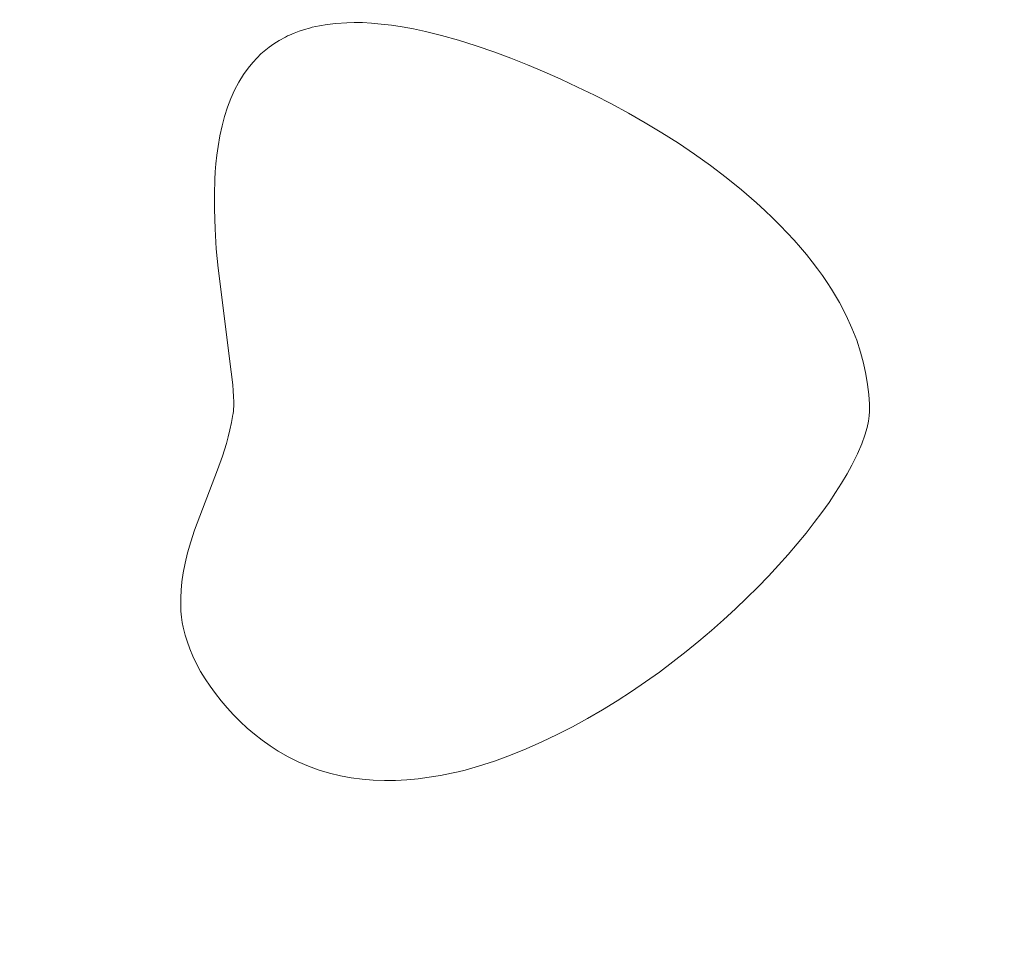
# Model space of a CAD drawing. Header units: millimetres. Extents: x -159 to 180, y -161 to 116.
# Tile 189 of 256: x -99 to -89, y -34 to -25. Entities that reach past the tile are written whole.
import ezdxf

# ---------------------------------------------------------------- set-up
doc = ezdxf.new("R2010")
doc.units = ezdxf.units.MM
doc.header["$MEASUREMENT"] = 0
doc.layers.add('Layer 1', color=7, linetype='Continuous')

msp = doc.modelspace()

# ---------------------------------------------------------------- linework, layer by layer
at = {"layer": 'Layer 1', "color": 18, "lineweight": 9}
for points, knots in [([(-158.5852, -104.074), (-158.5852, -104.074), (179.5952, -104.074), (179.5952, -104.074), (179.5952, -104.074), (179.5952, -104.074), (179.5952, 115.719), (179.5952, 115.719), (179.5952, 115.719), (179.5952, 115.719), (-158.5852, 115.719), (-158.5852, 115.719), (-158.5852, 115.719), (-158.5852, 115.719), (-158.5852, -104.074), (-158.5852, -104.074)], [0, 0, 0, 0, 0.2, 0.2, 0.2, 0.2, 0.4, 0.4, 0.4, 0.4, 0.6, 0.6, 0.6, 0.6, 1, 1, 1, 1]), ([(-53.2564, -7.5691), (-53.2564, -7.5691), (-53.2564, 0.2004), (-53.2564, 0.2004), (-53.2564, 0.2004), (-53.2564, 0.2004), (-58.1523, 0.2004), (-58.1523, 0.2004), (-58.1523, 0.2004), (-58.1523, 0.2004), (-58.1523, -2.7996), (-58.1523, -2.7996), (-58.1523, -2.7996), (-58.1523, -2.7996), (-65.8577, -2.7996), (-65.8577, -2.7996), (-65.8577, -2.7996), (-65.8577, -2.7996), (-65.8577, 0.2004), (-65.8577, 0.2004), (-65.8577, 0.2004), (-65.8577, 0.2004), (-73.8173, 0.2004), (-73.8173, 0.2004), (-73.8173, 0.2004), (-73.8173, 0.2004), (-73.8173, -2.7996), (-73.8173, -2.7996), (-73.8173, -2.7996), (-73.8173, -2.7996), (-81.5226, -2.7996), (-81.5226, -2.7996), (-81.5226, -2.7996), (-81.5226, -2.7996), (-81.5226, 0.2004), (-81.5226, 0.2004), (-81.5226, 0.2004), (-81.5226, 0.2004), (-89.4822, 0.2004), (-89.4822, 0.2004), (-89.4822, 0.2004), (-89.4822, 0.2004), (-89.4822, -2.7996), (-89.4822, -2.7996), (-89.4822, -2.7996), (-89.4822, -2.7996), (-97.1875, -2.7996), (-97.1875, -2.7996), (-97.1875, -2.7996), (-97.1875, -2.7996), (-97.1875, 0.2004), (-97.1875, 0.2004), (-97.1875, 0.2004), (-97.1875, 0.2004), (-105.1471, 0.2004), (-105.1471, 0.2004), (-105.1471, 0.2004), (-105.1471, 0.2004), (-105.1471, -2.7996), (-105.1471, -2.7996), (-105.1471, -2.7996), (-105.1471, -2.7996), (-112.8524, -2.7996), (-112.8524, -2.7996), (-112.8524, -2.7996), (-112.8524, -2.7996), (-112.8524, 0.2004), (-112.8524, 0.2004), (-112.8524, 0.2004), (-112.8524, 0.2004), (-120.812, 0.2004), (-120.812, 0.2004), (-120.812, 0.2004), (-120.812, 0.2004), (-120.812, -2.7996), (-120.812, -2.7996), (-120.812, -2.7996), (-120.812, -2.7996), (-128.5173, -2.7996), (-128.5173, -2.7996), (-128.5173, -2.7996), (-128.5173, -2.7996), (-128.5173, 0.2004), (-128.5173, 0.2004), (-128.5173, 0.2004), (-128.5173, 0.2004), (-136.4769, 0.2004), (-136.4769, 0.2004), (-136.4769, 0.2004), (-136.4769, 0.2004), (-136.4769, -2.7996), (-136.4769, -2.7996), (-136.4769, -2.7996), (-136.4769, -2.7996), (-144.1823, -2.7996), (-144.1823, -2.7996), (-144.1823, -2.7996), (-144.1823, -2.7996), (-144.1823, 0.2004), (-144.1823, 0.2004), (-144.1823, 0.2004), (-144.1823, 0.2004), (-152.0784, 0.2004), (-152.0784, 0.2004), (-152.0784, 0.2004), (-152.0784, 0.2004), (-152.0784, -7.6961), (-152.0784, -7.6961), (-152.0784, -7.6961), (-152.0784, -7.6961), (-149.0784, -7.6961), (-149.0784, -7.6961), (-149.0784, -7.6961), (-149.0784, -7.6961), (-149.0784, -15.4011), (-149.0784, -15.4011), (-149.0784, -15.4011), (-149.0784, -15.4011), (-152.0784, -15.4011), (-152.0784, -15.4011), (-152.0784, -15.4011), (-152.0784, -15.4011), (-152.0784, -23.3611), (-152.0784, -23.3611), (-152.0784, -23.3611), (-152.0784, -23.3611), (-149.0784, -23.3611), (-149.0784, -23.3611), (-149.0784, -23.3611), (-149.0784, -23.3611), (-149.0784, -31.0662), (-149.0784, -31.0662), (-149.0784, -31.0662), (-149.0784, -31.0662), (-152.0784, -31.0662), (-152.0784, -31.0662), (-152.0784, -31.0662), (-152.0784, -31.0662), (-152.0784, -39.0261), (-152.0784, -39.0261), (-152.0784, -39.0261), (-152.0784, -39.0261), (-149.0784, -39.0261), (-149.0784, -39.0261), (-149.0784, -39.0261), (-149.0784, -39.0261), (-149.0784, -46.7312), (-149.0784, -46.7312), (-149.0784, -46.7312), (-149.0784, -46.7312), (-152.0784, -46.7312), (-152.0784, -46.7312), (-152.0784, -46.7312), (-152.0784, -46.7312), (-152.0784, -54.6912), (-152.0784, -54.6912), (-152.0784, -54.6912), (-152.0784, -54.6912), (-149.0784, -54.6912), (-149.0784, -54.6912), (-149.0784, -54.6912), (-149.0784, -54.6912), (-149.0784, -62.3963), (-149.0784, -62.3963), (-149.0784, -62.3963), (-149.0784, -62.3963), (-152.0784, -62.3963), (-152.0784, -62.3963), (-152.0784, -62.3963), (-152.0784, -62.3963), (-152.0784, -70.3552), (-152.0784, -70.3552), (-152.0784, -70.3552), (-152.0784, -70.3552), (-149.0784, -70.3552), (-149.0784, -70.3552), (-149.0784, -70.3552), (-149.0784, -70.3552), (-149.0784, -78.0613), (-149.0784, -78.0613), (-149.0784, -78.0613), (-149.0784, -78.0613), (-152.0784, -78.0613), (-152.0784, -78.0613), (-152.0784, -78.0613), (-152.0784, -78.0613), (-152.0784, -86.0203), (-152.0784, -86.0203), (-152.0784, -86.0203), (-152.0784, -86.0203), (-149.0784, -86.0203), (-149.0784, -86.0203), (-149.0784, -86.0203), (-149.0784, -86.0203), (-149.0784, -93.7263), (-149.0784, -93.7263), (-149.0784, -93.7263), (-149.0784, -93.7263), (-152.0784, -93.7263), (-152.0784, -93.7263), (-152.0784, -93.7263), (-152.0784, -93.7263), (-152.0784, -101.6218), (-152.0784, -101.6218), (-152.0784, -101.6218), (-152.0784, -101.6218), (-144.1823, -101.6218), (-144.1823, -101.6218), (-144.1823, -101.6218), (-144.1823, -101.6218), (-144.1823, -98.6218), (-144.1823, -98.6218), (-144.1823, -98.6218), (-144.1823, -98.6218), (-136.4769, -98.6218), (-136.4769, -98.6218), (-136.4769, -98.6218), (-136.4769, -98.6218), (-136.4769, -101.6218), (-136.4769, -101.6218), (-136.4769, -101.6218), (-136.4769, -101.6218), (-128.5173, -101.6218), (-128.5173, -101.6218), (-128.5173, -101.6218), (-128.5173, -101.6218), (-128.5173, -98.6218), (-128.5173, -98.6218), (-128.5173, -98.6218), (-128.5173, -98.6218), (-120.812, -98.6218), (-120.812, -98.6218), (-120.812, -98.6218), (-120.812, -98.6218), (-120.812, -101.6218), (-120.812, -101.6218), (-120.812, -101.6218), (-120.812, -101.6218), (-112.8524, -101.6218), (-112.8524, -101.6218), (-112.8524, -101.6218), (-112.8524, -101.6218), (-112.8524, -98.6218), (-112.8524, -98.6218), (-112.8524, -98.6218), (-112.8524, -98.6218), (-105.1471, -98.6218), (-105.1471, -98.6218), (-105.1471, -98.6218), (-105.1471, -98.6218), (-105.1471, -101.6218), (-105.1471, -101.6218), (-105.1471, -101.6218), (-105.1471, -101.6218), (-97.1875, -101.6218), (-97.1875, -101.6218), (-97.1875, -101.6218), (-97.1875, -101.6218), (-97.1875, -98.6218), (-97.1875, -98.6218), (-97.1875, -98.6218), (-97.1875, -98.6218), (-89.4822, -98.6218), (-89.4822, -98.6218), (-89.4822, -98.6218), (-89.4822, -98.6218), (-89.4822, -101.6218), (-89.4822, -101.6218), (-89.4822, -101.6218), (-89.4822, -101.6218), (-81.5226, -101.6218), (-81.5226, -101.6218), (-81.5226, -101.6218), (-81.5226, -101.6218), (-81.5226, -98.6218), (-81.5226, -98.6218), (-81.5226, -98.6218), (-81.5226, -98.6218), (-73.8173, -98.6218), (-73.8173, -98.6218), (-73.8173, -98.6218), (-73.8173, -98.6218), (-73.8173, -101.6218), (-73.8173, -101.6218), (-73.8173, -101.6218), (-73.8173, -101.6218), (-65.8577, -101.6218), (-65.8577, -101.6218), (-65.8577, -101.6218), (-65.8577, -101.6218), (-65.8577, -98.6218), (-65.8577, -98.6218), (-65.8577, -98.6218), (-65.8577, -98.6218), (-58.1523, -98.6218), (-58.1523, -98.6218), (-58.1523, -98.6218), (-58.1523, -98.6218), (-58.1523, -101.6218), (-58.1523, -101.6218), (-58.1523, -101.6218), (-58.1523, -101.6218), (-53.2564, -101.6218), (-53.2564, -101.6218), (-53.2564, -101.6218), (-53.2564, -101.6218), (-53.2564, -93.8533), (-53.2564, -93.8533), (-53.2564, -93.8533), (-53.2564, -93.8533), (-50.2564, -93.8533), (-50.2564, -93.8533), (-50.2564, -93.8533), (-50.2564, -93.8533), (-50.2564, -85.8933), (-50.2564, -85.8933), (-50.2564, -85.8933), (-50.2564, -85.8933), (-53.2564, -85.8933), (-53.2564, -85.8933), (-53.2564, -85.8933), (-53.2564, -85.8933), (-53.2564, -78.1882), (-53.2564, -78.1882), (-53.2564, -78.1882), (-53.2564, -78.1882), (-50.2564, -78.1882), (-50.2564, -78.1882), (-50.2564, -78.1882), (-50.2564, -78.1882), (-50.2564, -70.2283), (-50.2564, -70.2283), (-50.2564, -70.2283), (-50.2564, -70.2283), (-53.2564, -70.2283), (-53.2564, -70.2283), (-53.2564, -70.2283), (-53.2564, -70.2283), (-53.2564, -62.5232), (-53.2564, -62.5232), (-53.2564, -62.5232), (-53.2564, -62.5232), (-50.2564, -62.5232), (-50.2564, -62.5232), (-50.2564, -62.5232), (-50.2564, -62.5232), (-50.2564, -54.5632), (-50.2564, -54.5632), (-50.2564, -54.5632), (-50.2564, -54.5632), (-53.2564, -54.5632), (-53.2564, -54.5632), (-53.2564, -54.5632), (-53.2564, -54.5632), (-53.2564, -46.8582), (-53.2564, -46.8582), (-53.2564, -46.8582), (-53.2564, -46.8582), (-50.2564, -46.8582), (-50.2564, -46.8582), (-50.2564, -46.8582), (-50.2564, -46.8582), (-50.2564, -38.8982), (-50.2564, -38.8982), (-50.2564, -38.8982), (-50.2564, -38.8982), (-53.2564, -38.8982), (-53.2564, -38.8982), (-53.2564, -38.8982), (-53.2564, -38.8982), (-53.2564, -31.1931), (-53.2564, -31.1931), (-53.2564, -31.1931), (-53.2564, -31.1931), (-50.2564, -31.1931), (-50.2564, -31.1931), (-50.2564, -31.1931), (-50.2564, -31.1931), (-50.2564, -23.2341), (-50.2564, -23.2341), (-50.2564, -23.2341), (-50.2564, -23.2341), (-53.2564, -23.2341), (-53.2564, -23.2341), (-53.2564, -23.2341), (-53.2564, -23.2341), (-53.2564, -15.5281), (-53.2564, -15.5281), (-53.2564, -15.5281), (-53.2564, -15.5281), (-50.2564, -15.5281), (-50.2564, -15.5281), (-50.2564, -15.5281), (-50.2564, -15.5281), (-50.2564, -7.5691), (-50.2564, -7.5691), (-50.2564, -7.5691), (-50.2564, -7.5691), (-53.2564, -7.5691), (-53.2564, -7.5691)], [0, 0, 0, 0, 0.009901, 0.009901, 0.009901, 0.009901, 0.019802, 0.019802, 0.019802, 0.019802, 0.029703, 0.029703, 0.029703, 0.029703, 0.039604, 0.039604, 0.039604, 0.039604, 0.049505, 0.049505, 0.049505, 0.049505, 0.059406, 0.059406, 0.059406, 0.059406, 0.069307, 0.069307, 0.069307, 0.069307, 0.079208, 0.079208, 0.079208, 0.079208, 0.089109, 0.089109, 0.089109, 0.089109, 0.09901, 0.09901, 0.09901, 0.09901, 0.108911, 0.108911, 0.108911, 0.108911, 0.118812, 0.118812, 0.118812, 0.118812, 0.128713, 0.128713, 0.128713, 0.128713, 0.138614, 0.138614, 0.138614, 0.138614, 0.148515, 0.148515, 0.148515, 0.148515, 0.158416, 0.158416, 0.158416, 0.158416, 0.168317, 0.168317, 0.168317, 0.168317, 0.178218, 0.178218, 0.178218, 0.178218, 0.188119, 0.188119, 0.188119, 0.188119, 0.19802, 0.19802, 0.19802, 0.19802, 0.207921, 0.207921, 0.207921, 0.207921, 0.217822, 0.217822, 0.217822, 0.217822, 0.227723, 0.227723, 0.227723, 0.227723, 0.237624, 0.237624, 0.237624, 0.237624, 0.247525, 0.247525, 0.247525, 0.247525, 0.257426, 0.257426, 0.257426, 0.257426, 0.267327, 0.267327, 0.267327, 0.267327, 0.277228, 0.277228, 0.277228, 0.277228, 0.287129, 0.287129, 0.287129, 0.287129, 0.29703, 0.29703, 0.29703, 0.29703, 0.306931, 0.306931, 0.306931, 0.306931, 0.316832, 0.316832, 0.316832, 0.316832, 0.326733, 0.326733, 0.326733, 0.326733, 0.336634, 0.336634, 0.336634, 0.336634, 0.346535, 0.346535, 0.346535, 0.346535, 0.356436, 0.356436, 0.356436, 0.356436, 0.366337, 0.366337, 0.366337, 0.366337, 0.376238, 0.376238, 0.376238, 0.376238, 0.386139, 0.386139, 0.386139, 0.386139, 0.39604, 0.39604, 0.39604, 0.39604, 0.405941, 0.405941, 0.405941, 0.405941, 0.415842, 0.415842, 0.415842, 0.415842, 0.425743, 0.425743, 0.425743, 0.425743, 0.435644, 0.435644, 0.435644, 0.435644, 0.445545, 0.445545, 0.445545, 0.445545, 0.455446, 0.455446, 0.455446, 0.455446, 0.465347, 0.465347, 0.465347, 0.465347, 0.475248, 0.475248, 0.475248, 0.475248, 0.485149, 0.485149, 0.485149, 0.485149, 0.49505, 0.49505, 0.49505, 0.49505, 0.50495, 0.50495, 0.50495, 0.50495, 0.514851, 0.514851, 0.514851, 0.514851, 0.524752, 0.524752, 0.524752, 0.524752, 0.534653, 0.534653, 0.534653, 0.534653, 0.544554, 0.544554, 0.544554, 0.544554, 0.554455, 0.554455, 0.554455, 0.554455, 0.564356, 0.564356, 0.564356, 0.564356, 0.574257, 0.574257, 0.574257, 0.574257, 0.584158, 0.584158, 0.584158, 0.584158, 0.594059, 0.594059, 0.594059, 0.594059, 0.60396, 0.60396, 0.60396, 0.60396, 0.613861, 0.613861, 0.613861, 0.613861, 0.623762, 0.623762, 0.623762, 0.623762, 0.633663, 0.633663, 0.633663, 0.633663, 0.643564, 0.643564, 0.643564, 0.643564, 0.653465, 0.653465, 0.653465, 0.653465, 0.663366, 0.663366, 0.663366, 0.663366, 0.673267, 0.673267, 0.673267, 0.673267, 0.683168, 0.683168, 0.683168, 0.683168, 0.693069, 0.693069, 0.693069, 0.693069, 0.70297, 0.70297, 0.70297, 0.70297, 0.712871, 0.712871, 0.712871, 0.712871, 0.722772, 0.722772, 0.722772, 0.722772, 0.732673, 0.732673, 0.732673, 0.732673, 0.742574, 0.742574, 0.742574, 0.742574, 0.752475, 0.752475, 0.752475, 0.752475, 0.762376, 0.762376, 0.762376, 0.762376, 0.772277, 0.772277, 0.772277, 0.772277, 0.782178, 0.782178, 0.782178, 0.782178, 0.792079, 0.792079, 0.792079, 0.792079, 0.80198, 0.80198, 0.80198, 0.80198, 0.811881, 0.811881, 0.811881, 0.811881, 0.821782, 0.821782, 0.821782, 0.821782, 0.831683, 0.831683, 0.831683, 0.831683, 0.841584, 0.841584, 0.841584, 0.841584, 0.851485, 0.851485, 0.851485, 0.851485, 0.861386, 0.861386, 0.861386, 0.861386, 0.871287, 0.871287, 0.871287, 0.871287, 0.881188, 0.881188, 0.881188, 0.881188, 0.891089, 0.891089, 0.891089, 0.891089, 0.90099, 0.90099, 0.90099, 0.90099, 0.910891, 0.910891, 0.910891, 0.910891, 0.920792, 0.920792, 0.920792, 0.920792, 0.930693, 0.930693, 0.930693, 0.930693, 0.940594, 0.940594, 0.940594, 0.940594, 0.950495, 0.950495, 0.950495, 0.950495, 0.960396, 0.960396, 0.960396, 0.960396, 0.970297, 0.970297, 0.970297, 0.970297, 0.980198, 0.980198, 0.980198, 0.980198, 1, 1, 1, 1]), ([(-93.7897, -25.3904), (-93.7897, -25.3904), (-93.627, -25.4522), (-93.627, -25.4522), (-93.627, -25.4522), (-93.627, -25.4522), (-93.4619, -25.5181), (-93.4619, -25.5181), (-93.4619, -25.5181), (-93.4619, -25.5181), (-93.2949, -25.5882), (-93.2949, -25.5882), (-93.2949, -25.5882), (-93.2949, -25.5882), (-93.1265, -25.6625), (-93.1265, -25.6625), (-93.1265, -25.6625), (-93.1265, -25.6625), (-92.9571, -25.7412), (-92.9571, -25.7412), (-92.9571, -25.7412), (-92.9571, -25.7412), (-92.7872, -25.8241), (-92.7872, -25.8241), (-92.7872, -25.8241), (-92.7872, -25.8241), (-92.6173, -25.9114), (-92.6173, -25.9114), (-92.6173, -25.9114), (-92.6173, -25.9114), (-92.4477, -26.0032), (-92.4477, -26.0032), (-92.4477, -26.0032), (-92.4477, -26.0032), (-92.2791, -26.0994), (-92.2791, -26.0994), (-92.2791, -26.0994), (-92.2791, -26.0994), (-92.1118, -26.2002), (-92.1118, -26.2002), (-92.1118, -26.2002), (-92.1118, -26.2002), (-91.9464, -26.3055), (-91.9464, -26.3055), (-91.9464, -26.3055), (-91.9464, -26.3055), (-91.7833, -26.4155), (-91.7833, -26.4155), (-91.7833, -26.4155), (-91.7833, -26.4155), (-91.6229, -26.5301), (-91.6229, -26.5301), (-91.6229, -26.5301), (-91.6229, -26.5301), (-91.4657, -26.6495), (-91.4657, -26.6495), (-91.4657, -26.6495), (-91.4657, -26.6495), (-91.3123, -26.7736), (-91.3123, -26.7736), (-91.3123, -26.7736), (-91.3123, -26.7736), (-91.163, -26.9026), (-91.163, -26.9026), (-91.163, -26.9026), (-91.163, -26.9026), (-91.0793, -26.979), (-91.0793, -26.979), (-91.0793, -26.979), (-91.0793, -26.979), (-90.9997, -27.0547), (-90.9997, -27.0547), (-90.9997, -27.0547), (-90.9997, -27.0547), (-90.9241, -27.1297), (-90.9241, -27.1297), (-90.9241, -27.1297), (-90.9241, -27.1297), (-90.8524, -27.2041), (-90.8524, -27.2041), (-90.8524, -27.2041), (-90.8524, -27.2041), (-90.7845, -27.2777), (-90.7845, -27.2777), (-90.7845, -27.2777), (-90.7845, -27.2777), (-90.7203, -27.3506), (-90.7203, -27.3506), (-90.7203, -27.3506), (-90.7203, -27.3506), (-90.6597, -27.4227), (-90.6597, -27.4227), (-90.6597, -27.4227), (-90.6597, -27.4227), (-90.6027, -27.4941), (-90.6027, -27.4941), (-90.6027, -27.4941), (-90.6027, -27.4941), (-90.549, -27.5646), (-90.549, -27.5646), (-90.549, -27.5646), (-90.549, -27.5646), (-90.4987, -27.6344), (-90.4987, -27.6344), (-90.4987, -27.6344), (-90.4987, -27.6344), (-90.4516, -27.7033), (-90.4516, -27.7033), (-90.4516, -27.7033), (-90.4516, -27.7033), (-90.4076, -27.7714), (-90.4076, -27.7714), (-90.4076, -27.7714), (-90.4076, -27.7714), (-90.3285, -27.9048), (-90.3285, -27.9048), (-90.3285, -27.9048), (-90.3285, -27.9048), (-90.2607, -28.0346), (-90.2607, -28.0346), (-90.2607, -28.0346), (-90.2607, -28.0346), (-90.2034, -28.1606), (-90.2034, -28.1606), (-90.2034, -28.1606), (-90.2034, -28.1606), (-90.1557, -28.2827), (-90.1557, -28.2827), (-90.1557, -28.2827), (-90.1557, -28.2827), (-90.117, -28.4006), (-90.117, -28.4006), (-90.117, -28.4006), (-90.117, -28.4006), (-90.0863, -28.5142), (-90.0863, -28.5142), (-90.0863, -28.5142), (-90.0863, -28.5142), (-90.0629, -28.6234), (-90.0629, -28.6234), (-90.0629, -28.6234), (-90.0629, -28.6234), (-90.046, -28.7279), (-90.046, -28.7279), (-90.046, -28.7279), (-90.046, -28.7279), (-90.0348, -28.8277), (-90.0348, -28.8277), (-90.0348, -28.8277), (-90.0348, -28.8277), (-90.0284, -28.9226), (-90.0284, -28.9226), (-90.0284, -28.9226), (-90.0284, -28.9226), (-90.0273, -28.9627), (-90.0273, -28.9627), (-90.0273, -28.9627), (-90.0273, -28.9627), (-90.028, -28.9985), (-90.028, -28.9985), (-90.028, -28.9985), (-90.028, -28.9985), (-90.0311, -29.0427), (-90.0311, -29.0427), (-90.0311, -29.0427), (-90.0311, -29.0427), (-90.0386, -29.096), (-90.0386, -29.096), (-90.0386, -29.096), (-90.0386, -29.096), (-90.0522, -29.1595), (-90.0522, -29.1595), (-90.0522, -29.1595), (-90.0522, -29.1595), (-90.0737, -29.2342), (-90.0737, -29.2342), (-90.0737, -29.2342), (-90.0737, -29.2342), (-90.1049, -29.321), (-90.1049, -29.321), (-90.1049, -29.321), (-90.1049, -29.321), (-90.1477, -29.4209), (-90.1477, -29.4209), (-90.1477, -29.4209), (-90.1477, -29.4209), (-90.2039, -29.5349), (-90.2039, -29.5349), (-90.2039, -29.5349), (-90.2039, -29.5349), (-90.2525, -29.6238), (-90.2525, -29.6238), (-90.2525, -29.6238), (-90.2525, -29.6238), (-90.3071, -29.7161), (-90.3071, -29.7161), (-90.3071, -29.7161), (-90.3071, -29.7161), (-90.3675, -29.8115), (-90.3675, -29.8115), (-90.3675, -29.8115), (-90.3675, -29.8115), (-90.4337, -29.9097), (-90.4337, -29.9097), (-90.4337, -29.9097), (-90.4337, -29.9097), (-90.5054, -30.0104), (-90.5054, -30.0104), (-90.5054, -30.0104), (-90.5054, -30.0104), (-90.5825, -30.1132), (-90.5825, -30.1132), (-90.5825, -30.1132), (-90.5825, -30.1132), (-90.6647, -30.2179), (-90.6647, -30.2179), (-90.6647, -30.2179), (-90.6647, -30.2179), (-90.7521, -30.3242), (-90.7521, -30.3242), (-90.7521, -30.3242), (-90.7521, -30.3242), (-90.8443, -30.4318), (-90.8443, -30.4318), (-90.8443, -30.4318), (-90.8443, -30.4318), (-90.9413, -30.5403), (-90.9413, -30.5403), (-90.9413, -30.5403), (-90.9413, -30.5403), (-91.0429, -30.6495), (-91.0429, -30.6495), (-91.0429, -30.6495), (-91.0429, -30.6495), (-91.1489, -30.7591), (-91.1489, -30.7591), (-91.1489, -30.7591), (-91.1489, -30.7591), (-91.2592, -30.8687), (-91.2592, -30.8687), (-91.2592, -30.8687), (-91.2592, -30.8687), (-91.3735, -30.978), (-91.3735, -30.978), (-91.3735, -30.978), (-91.3735, -30.978), (-91.4918, -31.0868), (-91.4918, -31.0868), (-91.4918, -31.0868), (-91.4918, -31.0868), (-91.6139, -31.1948), (-91.6139, -31.1948), (-91.6139, -31.1948), (-91.6139, -31.1948), (-91.7396, -31.3016), (-91.7396, -31.3016), (-91.7396, -31.3016), (-91.7396, -31.3016), (-91.8688, -31.4069), (-91.8688, -31.4069), (-91.8688, -31.4069), (-91.8688, -31.4069), (-92.0013, -31.5105), (-92.0013, -31.5105), (-92.0013, -31.5105), (-92.0013, -31.5105), (-92.1369, -31.612), (-92.1369, -31.612), (-92.1369, -31.612), (-92.1369, -31.612), (-92.2756, -31.7111), (-92.2756, -31.7111), (-92.2756, -31.7111), (-92.2756, -31.7111), (-92.417, -31.8076), (-92.417, -31.8076), (-92.417, -31.8076), (-92.417, -31.8076), (-92.5612, -31.9011), (-92.5612, -31.9011), (-92.5612, -31.9011), (-92.5612, -31.9011), (-92.7078, -31.9913), (-92.7078, -31.9913), (-92.7078, -31.9913), (-92.7078, -31.9913), (-92.8568, -32.0779), (-92.8568, -32.0779), (-92.8568, -32.0779), (-92.8568, -32.0779), (-93.008, -32.1606), (-93.008, -32.1606), (-93.008, -32.1606), (-93.008, -32.1606), (-93.1612, -32.2392), (-93.1612, -32.2392), (-93.1612, -32.2392), (-93.1612, -32.2392), (-93.3163, -32.3132), (-93.3163, -32.3132), (-93.3163, -32.3132), (-93.3163, -32.3132), (-93.4731, -32.3825), (-93.4731, -32.3825), (-93.4731, -32.3825), (-93.4731, -32.3825), (-93.6315, -32.4466), (-93.6315, -32.4466), (-93.6315, -32.4466), (-93.6315, -32.4466), (-93.7913, -32.5053), (-93.7913, -32.5053), (-93.7913, -32.5053), (-93.7913, -32.5053), (-93.9523, -32.5584), (-93.9523, -32.5584), (-93.9523, -32.5584), (-93.9523, -32.5584), (-94.02, -32.5779), (-94.02, -32.5779), (-94.02, -32.5779), (-94.02, -32.5779), (-94.0877, -32.5964), (-94.0877, -32.5964), (-94.0877, -32.5964), (-94.0877, -32.5964), (-94.1552, -32.613), (-94.1552, -32.613), (-94.1552, -32.613), (-94.1552, -32.613), (-94.2227, -32.6277), (-94.2227, -32.6277), (-94.2227, -32.6277), (-94.2227, -32.6277), (-94.3346, -32.6501), (-94.3346, -32.6501), (-94.3346, -32.6501), (-94.3346, -32.6501), (-94.4469, -32.6687), (-94.4469, -32.6687), (-94.4469, -32.6687), (-94.4469, -32.6687), (-94.5594, -32.6831), (-94.5594, -32.6831), (-94.5594, -32.6831), (-94.5594, -32.6831), (-94.672, -32.6934), (-94.672, -32.6934), (-94.672, -32.6934), (-94.672, -32.6934), (-94.7845, -32.6991), (-94.7845, -32.6991), (-94.7845, -32.6991), (-94.7845, -32.6991), (-94.8966, -32.7001), (-94.8966, -32.7001), (-94.8966, -32.7001), (-94.8966, -32.7001), (-95.0083, -32.6962), (-95.0083, -32.6962), (-95.0083, -32.6962), (-95.0083, -32.6962), (-95.1193, -32.6873), (-95.1193, -32.6873), (-95.1193, -32.6873), (-95.1193, -32.6873), (-95.2295, -32.6729), (-95.2295, -32.6729), (-95.2295, -32.6729), (-95.2295, -32.6729), (-95.3387, -32.6531), (-95.3387, -32.6531), (-95.3387, -32.6531), (-95.3387, -32.6531), (-95.4466, -32.6275), (-95.4466, -32.6275), (-95.4466, -32.6275), (-95.4466, -32.6275), (-95.5532, -32.5959), (-95.5532, -32.5959), (-95.5532, -32.5959), (-95.5532, -32.5959), (-95.6582, -32.5582), (-95.6582, -32.5582), (-95.6582, -32.5582), (-95.6582, -32.5582), (-95.7615, -32.5142), (-95.7615, -32.5142), (-95.7615, -32.5142), (-95.7615, -32.5142), (-95.8629, -32.4635), (-95.8629, -32.4635), (-95.8629, -32.4635), (-95.8629, -32.4635), (-95.9622, -32.406), (-95.9622, -32.406), (-95.9622, -32.406), (-95.9622, -32.406), (-96.044, -32.3527), (-96.044, -32.3527), (-96.044, -32.3527), (-96.044, -32.3527), (-96.1233, -32.2961), (-96.1233, -32.2961), (-96.1233, -32.2961), (-96.1233, -32.2961), (-96.1999, -32.2364), (-96.1999, -32.2364), (-96.1999, -32.2364), (-96.1999, -32.2364), (-96.2736, -32.1739), (-96.2736, -32.1739), (-96.2736, -32.1739), (-96.2736, -32.1739), (-96.3443, -32.1089), (-96.3443, -32.1089), (-96.3443, -32.1089), (-96.3443, -32.1089), (-96.4119, -32.0416), (-96.4119, -32.0416), (-96.4119, -32.0416), (-96.4119, -32.0416), (-96.4761, -31.9723), (-96.4761, -31.9723), (-96.4761, -31.9723), (-96.4761, -31.9723), (-96.5368, -31.9013), (-96.5368, -31.9013), (-96.5368, -31.9013), (-96.5368, -31.9013), (-96.5939, -31.8289), (-96.5939, -31.8289), (-96.5939, -31.8289), (-96.5939, -31.8289), (-96.6472, -31.7552), (-96.6472, -31.7552), (-96.6472, -31.7552), (-96.6472, -31.7552), (-96.6965, -31.6807), (-96.6965, -31.6807), (-96.6965, -31.6807), (-96.6965, -31.6807), (-96.7417, -31.6055), (-96.7417, -31.6055), (-96.7417, -31.6055), (-96.7417, -31.6055), (-96.7826, -31.5299), (-96.7826, -31.5299), (-96.7826, -31.5299), (-96.7826, -31.5299), (-96.8191, -31.4542), (-96.8191, -31.4542), (-96.8191, -31.4542), (-96.8191, -31.4542), (-96.8511, -31.3786), (-96.8511, -31.3786), (-96.8511, -31.3786), (-96.8511, -31.3786), (-96.8782, -31.3035), (-96.8782, -31.3035), (-96.8782, -31.3035), (-96.8782, -31.3035), (-96.8975, -31.2419), (-96.8975, -31.2419), (-96.8975, -31.2419), (-96.8975, -31.2419), (-96.9176, -31.1614), (-96.9176, -31.1614), (-96.9176, -31.1614), (-96.9176, -31.1614), (-96.9265, -31.1136), (-96.9265, -31.1136), (-96.9265, -31.1136), (-96.9265, -31.1136), (-96.934, -31.0604), (-96.934, -31.0604), (-96.934, -31.0604), (-96.934, -31.0604), (-96.9394, -31.0016), (-96.9394, -31.0016), (-96.9394, -31.0016), (-96.9394, -31.0016), (-96.9421, -30.937), (-96.9421, -30.937), (-96.9421, -30.937), (-96.9421, -30.937), (-96.9418, -30.8665), (-96.9418, -30.8665), (-96.9418, -30.8665), (-96.9418, -30.8665), (-96.9376, -30.7898), (-96.9376, -30.7898), (-96.9376, -30.7898), (-96.9376, -30.7898), (-96.9292, -30.7067), (-96.9292, -30.7067), (-96.9292, -30.7067), (-96.9292, -30.7067), (-96.9159, -30.617), (-96.9159, -30.617), (-96.9159, -30.617), (-96.9159, -30.617), (-96.8973, -30.5205), (-96.8973, -30.5205), (-96.8973, -30.5205), (-96.8973, -30.5205), (-96.8726, -30.4171), (-96.8726, -30.4171), (-96.8726, -30.4171), (-96.8726, -30.4171), (-96.8414, -30.3064), (-96.8414, -30.3064), (-96.8414, -30.3064), (-96.8414, -30.3064), (-96.8031, -30.1882), (-96.8031, -30.1882), (-96.8031, -30.1882), (-96.8031, -30.1882), (-96.5709, -29.5838), (-96.5709, -29.5838), (-96.5709, -29.5838), (-96.5709, -29.5838), (-96.5236, -29.4473), (-96.5236, -29.4473), (-96.5236, -29.4473), (-96.5236, -29.4473), (-96.4834, -29.3181), (-96.4834, -29.3181), (-96.4834, -29.3181), (-96.4834, -29.3181), (-96.4654, -29.2522), (-96.4654, -29.2522), (-96.4654, -29.2522), (-96.4654, -29.2522), (-96.4484, -29.1832), (-96.4484, -29.1832), (-96.4484, -29.1832), (-96.4484, -29.1832), (-96.4323, -29.1093), (-96.4323, -29.1093), (-96.4323, -29.1093), (-96.4323, -29.1093), (-96.4169, -29.0291), (-96.4169, -29.0291), (-96.4169, -29.0291), (-96.4169, -29.0291), (-96.4155, -29.0203), (-96.4155, -29.0203), (-96.4155, -29.0203), (-96.4155, -29.0203), (-96.4143, -29.0105), (-96.4143, -29.0105), (-96.4143, -29.0105), (-96.4143, -29.0105), (-96.4132, -29.0007), (-96.4132, -29.0007), (-96.4132, -29.0007), (-96.4132, -29.0007), (-96.4122, -28.991), (-96.4122, -28.991), (-96.4122, -28.991), (-96.4122, -28.991), (-96.4108, -28.9705), (-96.4108, -28.9705), (-96.4108, -28.9705), (-96.4108, -28.9705), (-96.4098, -28.948), (-96.4098, -28.948), (-96.4098, -28.948), (-96.4098, -28.948), (-96.4094, -28.9255), (-96.4094, -28.9255), (-96.4094, -28.9255), (-96.4094, -28.9255), (-96.4096, -28.9011), (-96.4096, -28.9011), (-96.4096, -28.9011), (-96.4096, -28.9011), (-96.4111, -28.8484), (-96.4111, -28.8484), (-96.4111, -28.8484), (-96.4111, -28.8484), (-96.4146, -28.7918), (-96.4146, -28.7918), (-96.4146, -28.7918), (-96.4146, -28.7918), (-96.4197, -28.7312), (-96.4197, -28.7312), (-96.4197, -28.7312), (-96.4197, -28.7312), (-96.434, -28.5984), (-96.434, -28.5984), (-96.434, -28.5984), (-96.434, -28.5984), (-96.5668, -27.5603), (-96.5668, -27.5603), (-96.5668, -27.5603), (-96.5668, -27.5603), (-96.5844, -27.364), (-96.5844, -27.364), (-96.5844, -27.364), (-96.5844, -27.364), (-96.5972, -27.1648), (-96.5972, -27.1648), (-96.5972, -27.1648), (-96.5972, -27.1648), (-96.6038, -26.9656), (-96.6038, -26.9656), (-96.6038, -26.9656), (-96.6038, -26.9656), (-96.6037, -26.8175), (-96.6037, -26.8175), (-96.6037, -26.8175), (-96.6037, -26.8175), (-96.5995, -26.6685), (-96.5995, -26.6685), (-96.5995, -26.6685), (-96.5995, -26.6685), (-96.5949, -26.5913), (-96.5949, -26.5913), (-96.5949, -26.5913), (-96.5949, -26.5913), (-96.5881, -26.511), (-96.5881, -26.511), (-96.5881, -26.511), (-96.5881, -26.511), (-96.5786, -26.4266), (-96.5786, -26.4266), (-96.5786, -26.4266), (-96.5786, -26.4266), (-96.5662, -26.3372), (-96.5662, -26.3372), (-96.5662, -26.3372), (-96.5662, -26.3372), (-96.5481, -26.232), (-96.5481, -26.232), (-96.5481, -26.232), (-96.5481, -26.232), (-96.5265, -26.1316), (-96.5265, -26.1316), (-96.5265, -26.1316), (-96.5265, -26.1316), (-96.5011, -26.0356), (-96.5011, -26.0356), (-96.5011, -26.0356), (-96.5011, -26.0356), (-96.4719, -25.9439), (-96.4719, -25.9439), (-96.4719, -25.9439), (-96.4719, -25.9439), (-96.4384, -25.8562), (-96.4384, -25.8562), (-96.4384, -25.8562), (-96.4384, -25.8562), (-96.4006, -25.7723), (-96.4006, -25.7723), (-96.4006, -25.7723), (-96.4006, -25.7723), (-96.3582, -25.692), (-96.3582, -25.692), (-96.3582, -25.692), (-96.3582, -25.692), (-96.3109, -25.615), (-96.3109, -25.615), (-96.3109, -25.615), (-96.3109, -25.615), (-96.2651, -25.5507), (-96.2651, -25.5507), (-96.2651, -25.5507), (-96.2651, -25.5507), (-96.2191, -25.4945), (-96.2191, -25.4945), (-96.2191, -25.4945), (-96.2191, -25.4945), (-96.1753, -25.4474), (-96.1753, -25.4474), (-96.1753, -25.4474), (-96.1753, -25.4474), (-96.1361, -25.4099), (-96.1361, -25.4099), (-96.1361, -25.4099), (-96.1361, -25.4099), (-96.1206, -25.3953), (-96.1206, -25.3953), (-96.1206, -25.3953), (-96.1206, -25.3953), (-96.1047, -25.3816), (-96.1047, -25.3816), (-96.1047, -25.3816), (-96.1047, -25.3816), (-96.0885, -25.3689), (-96.0885, -25.3689), (-96.0885, -25.3689), (-96.0885, -25.3689), (-96.0523, -25.3403), (-96.0523, -25.3403), (-96.0523, -25.3403), (-96.0523, -25.3403), (-96.0067, -25.308), (-96.0067, -25.308), (-96.0067, -25.308), (-96.0067, -25.308), (-95.9522, -25.2739), (-95.9522, -25.2739), (-95.9522, -25.2739), (-95.9522, -25.2739), (-95.8892, -25.24), (-95.8892, -25.24), (-95.8892, -25.24), (-95.8892, -25.24), (-95.869, -25.2293), (-95.869, -25.2293), (-95.869, -25.2293), (-95.869, -25.2293), (-95.8485, -25.2205), (-95.8485, -25.2205), (-95.8485, -25.2205), (-95.8485, -25.2205), (-95.8013, -25.1997), (-95.8013, -25.1997), (-95.8013, -25.1997), (-95.8013, -25.1997), (-95.7515, -25.1806), (-95.7515, -25.1806), (-95.7515, -25.1806), (-95.7515, -25.1806), (-95.7001, -25.1635), (-95.7001, -25.1635), (-95.7001, -25.1635), (-95.7001, -25.1635), (-95.648, -25.1492), (-95.648, -25.1492), (-95.648, -25.1492), (-95.648, -25.1492), (-95.6238, -25.1423), (-95.6238, -25.1423), (-95.6238, -25.1423), (-95.6238, -25.1423), (-95.548, -25.1264), (-95.548, -25.1264), (-95.548, -25.1264), (-95.548, -25.1264), (-95.473, -25.1136), (-95.473, -25.1136), (-95.473, -25.1136), (-95.473, -25.1136), (-95.3861, -25.1035), (-95.3861, -25.1035), (-95.3861, -25.1035), (-95.3861, -25.1035), (-95.2748, -25.096), (-95.2748, -25.096), (-95.2748, -25.096), (-95.2748, -25.096), (-95.2006, -25.0941), (-95.2006, -25.0941), (-95.2006, -25.0941), (-95.2006, -25.0941), (-95.1181, -25.0955), (-95.1181, -25.0955), (-95.1181, -25.0955), (-95.1181, -25.0955), (-95.028, -25.1004), (-95.028, -25.1004), (-95.028, -25.1004), (-95.028, -25.1004), (-94.9308, -25.109), (-94.9308, -25.109), (-94.9308, -25.109), (-94.9308, -25.109), (-94.8271, -25.1214), (-94.8271, -25.1214), (-94.8271, -25.1214), (-94.8271, -25.1214), (-94.7178, -25.1378), (-94.7178, -25.1378), (-94.7178, -25.1378), (-94.7178, -25.1378), (-94.6033, -25.1584), (-94.6033, -25.1584), (-94.6033, -25.1584), (-94.6033, -25.1584), (-94.4844, -25.1834), (-94.4844, -25.1834), (-94.4844, -25.1834), (-94.4844, -25.1834), (-94.3224, -25.2234), (-94.3224, -25.2234), (-94.3224, -25.2234), (-94.3224, -25.2234), (-94.1527, -25.2703), (-94.1527, -25.2703), (-94.1527, -25.2703), (-94.1527, -25.2703), (-93.9752, -25.3269), (-93.9752, -25.3269), (-93.9752, -25.3269), (-93.9752, -25.3269), (-93.7897, -25.3904), (-93.7897, -25.3904)], [0, 0, 0, 0, 0.004975, 0.004975, 0.004975, 0.004975, 0.00995, 0.00995, 0.00995, 0.00995, 0.014925, 0.014925, 0.014925, 0.014925, 0.0199, 0.0199, 0.0199, 0.0199, 0.024876, 0.024876, 0.024876, 0.024876, 0.029851, 0.029851, 0.029851, 0.029851, 0.034826, 0.034826, 0.034826, 0.034826, 0.039801, 0.039801, 0.039801, 0.039801, 0.044776, 0.044776, 0.044776, 0.044776, 0.049751, 0.049751, 0.049751, 0.049751, 0.054726, 0.054726, 0.054726, 0.054726, 0.059701, 0.059701, 0.059701, 0.059701, 0.064677, 0.064677, 0.064677, 0.064677, 0.069652, 0.069652, 0.069652, 0.069652, 0.074627, 0.074627, 0.074627, 0.074627, 0.079602, 0.079602, 0.079602, 0.079602, 0.084577, 0.084577, 0.084577, 0.084577, 0.089552, 0.089552, 0.089552, 0.089552, 0.094527, 0.094527, 0.094527, 0.094527, 0.099502, 0.099502, 0.099502, 0.099502, 0.104478, 0.104478, 0.104478, 0.104478, 0.109453, 0.109453, 0.109453, 0.109453, 0.114428, 0.114428, 0.114428, 0.114428, 0.119403, 0.119403, 0.119403, 0.119403, 0.124378, 0.124378, 0.124378, 0.124378, 0.129353, 0.129353, 0.129353, 0.129353, 0.134328, 0.134328, 0.134328, 0.134328, 0.139303, 0.139303, 0.139303, 0.139303, 0.144279, 0.144279, 0.144279, 0.144279, 0.149254, 0.149254, 0.149254, 0.149254, 0.154229, 0.154229, 0.154229, 0.154229, 0.159204, 0.159204, 0.159204, 0.159204, 0.164179, 0.164179, 0.164179, 0.164179, 0.169154, 0.169154, 0.169154, 0.169154, 0.174129, 0.174129, 0.174129, 0.174129, 0.179104, 0.179104, 0.179104, 0.179104, 0.18408, 0.18408, 0.18408, 0.18408, 0.189055, 0.189055, 0.189055, 0.189055, 0.19403, 0.19403, 0.19403, 0.19403, 0.199005, 0.199005, 0.199005, 0.199005, 0.20398, 0.20398, 0.20398, 0.20398, 0.208955, 0.208955, 0.208955, 0.208955, 0.21393, 0.21393, 0.21393, 0.21393, 0.218905, 0.218905, 0.218905, 0.218905, 0.223881, 0.223881, 0.223881, 0.223881, 0.228856, 0.228856, 0.228856, 0.228856, 0.233831, 0.233831, 0.233831, 0.233831, 0.238806, 0.238806, 0.238806, 0.238806, 0.243781, 0.243781, 0.243781, 0.243781, 0.248756, 0.248756, 0.248756, 0.248756, 0.253731, 0.253731, 0.253731, 0.253731, 0.258706, 0.258706, 0.258706, 0.258706, 0.263682, 0.263682, 0.263682, 0.263682, 0.268657, 0.268657, 0.268657, 0.268657, 0.273632, 0.273632, 0.273632, 0.273632, 0.278607, 0.278607, 0.278607, 0.278607, 0.283582, 0.283582, 0.283582, 0.283582, 0.288557, 0.288557, 0.288557, 0.288557, 0.293532, 0.293532, 0.293532, 0.293532, 0.298507, 0.298507, 0.298507, 0.298507, 0.303483, 0.303483, 0.303483, 0.303483, 0.308458, 0.308458, 0.308458, 0.308458, 0.313433, 0.313433, 0.313433, 0.313433, 0.318408, 0.318408, 0.318408, 0.318408, 0.323383, 0.323383, 0.323383, 0.323383, 0.328358, 0.328358, 0.328358, 0.328358, 0.333333, 0.333333, 0.333333, 0.333333, 0.338308, 0.338308, 0.338308, 0.338308, 0.343284, 0.343284, 0.343284, 0.343284, 0.348259, 0.348259, 0.348259, 0.348259, 0.353234, 0.353234, 0.353234, 0.353234, 0.358209, 0.358209, 0.358209, 0.358209, 0.363184, 0.363184, 0.363184, 0.363184, 0.368159, 0.368159, 0.368159, 0.368159, 0.373134, 0.373134, 0.373134, 0.373134, 0.378109, 0.378109, 0.378109, 0.378109, 0.383085, 0.383085, 0.383085, 0.383085, 0.38806, 0.38806, 0.38806, 0.38806, 0.393035, 0.393035, 0.393035, 0.393035, 0.39801, 0.39801, 0.39801, 0.39801, 0.402985, 0.402985, 0.402985, 0.402985, 0.40796, 0.40796, 0.40796, 0.40796, 0.412935, 0.412935, 0.412935, 0.412935, 0.41791, 0.41791, 0.41791, 0.41791, 0.422886, 0.422886, 0.422886, 0.422886, 0.427861, 0.427861, 0.427861, 0.427861, 0.432836, 0.432836, 0.432836, 0.432836, 0.437811, 0.437811, 0.437811, 0.437811, 0.442786, 0.442786, 0.442786, 0.442786, 0.447761, 0.447761, 0.447761, 0.447761, 0.452736, 0.452736, 0.452736, 0.452736, 0.457711, 0.457711, 0.457711, 0.457711, 0.462687, 0.462687, 0.462687, 0.462687, 0.467662, 0.467662, 0.467662, 0.467662, 0.472637, 0.472637, 0.472637, 0.472637, 0.477612, 0.477612, 0.477612, 0.477612, 0.482587, 0.482587, 0.482587, 0.482587, 0.487562, 0.487562, 0.487562, 0.487562, 0.492537, 0.492537, 0.492537, 0.492537, 0.497512, 0.497512, 0.497512, 0.497512, 0.502488, 0.502488, 0.502488, 0.502488, 0.507463, 0.507463, 0.507463, 0.507463, 0.512438, 0.512438, 0.512438, 0.512438, 0.517413, 0.517413, 0.517413, 0.517413, 0.522388, 0.522388, 0.522388, 0.522388, 0.527363, 0.527363, 0.527363, 0.527363, 0.532338, 0.532338, 0.532338, 0.532338, 0.537313, 0.537313, 0.537313, 0.537313, 0.542289, 0.542289, 0.542289, 0.542289, 0.547264, 0.547264, 0.547264, 0.547264, 0.552239, 0.552239, 0.552239, 0.552239, 0.557214, 0.557214, 0.557214, 0.557214, 0.562189, 0.562189, 0.562189, 0.562189, 0.567164, 0.567164, 0.567164, 0.567164, 0.572139, 0.572139, 0.572139, 0.572139, 0.577114, 0.577114, 0.577114, 0.577114, 0.58209, 0.58209, 0.58209, 0.58209, 0.587065, 0.587065, 0.587065, 0.587065, 0.59204, 0.59204, 0.59204, 0.59204, 0.597015, 0.597015, 0.597015, 0.597015, 0.60199, 0.60199, 0.60199, 0.60199, 0.606965, 0.606965, 0.606965, 0.606965, 0.61194, 0.61194, 0.61194, 0.61194, 0.616915, 0.616915, 0.616915, 0.616915, 0.621891, 0.621891, 0.621891, 0.621891, 0.626866, 0.626866, 0.626866, 0.626866, 0.631841, 0.631841, 0.631841, 0.631841, 0.636816, 0.636816, 0.636816, 0.636816, 0.641791, 0.641791, 0.641791, 0.641791, 0.646766, 0.646766, 0.646766, 0.646766, 0.651741, 0.651741, 0.651741, 0.651741, 0.656716, 0.656716, 0.656716, 0.656716, 0.661692, 0.661692, 0.661692, 0.661692, 0.666667, 0.666667, 0.666667, 0.666667, 0.671642, 0.671642, 0.671642, 0.671642, 0.676617, 0.676617, 0.676617, 0.676617, 0.681592, 0.681592, 0.681592, 0.681592, 0.686567, 0.686567, 0.686567, 0.686567, 0.691542, 0.691542, 0.691542, 0.691542, 0.696517, 0.696517, 0.696517, 0.696517, 0.701493, 0.701493, 0.701493, 0.701493, 0.706468, 0.706468, 0.706468, 0.706468, 0.711443, 0.711443, 0.711443, 0.711443, 0.716418, 0.716418, 0.716418, 0.716418, 0.721393, 0.721393, 0.721393, 0.721393, 0.726368, 0.726368, 0.726368, 0.726368, 0.731343, 0.731343, 0.731343, 0.731343, 0.736318, 0.736318, 0.736318, 0.736318, 0.741294, 0.741294, 0.741294, 0.741294, 0.746269, 0.746269, 0.746269, 0.746269, 0.751244, 0.751244, 0.751244, 0.751244, 0.756219, 0.756219, 0.756219, 0.756219, 0.761194, 0.761194, 0.761194, 0.761194, 0.766169, 0.766169, 0.766169, 0.766169, 0.771144, 0.771144, 0.771144, 0.771144, 0.776119, 0.776119, 0.776119, 0.776119, 0.781095, 0.781095, 0.781095, 0.781095, 0.78607, 0.78607, 0.78607, 0.78607, 0.791045, 0.791045, 0.791045, 0.791045, 0.79602, 0.79602, 0.79602, 0.79602, 0.800995, 0.800995, 0.800995, 0.800995, 0.80597, 0.80597, 0.80597, 0.80597, 0.810945, 0.810945, 0.810945, 0.810945, 0.81592, 0.81592, 0.81592, 0.81592, 0.820896, 0.820896, 0.820896, 0.820896, 0.825871, 0.825871, 0.825871, 0.825871, 0.830846, 0.830846, 0.830846, 0.830846, 0.835821, 0.835821, 0.835821, 0.835821, 0.840796, 0.840796, 0.840796, 0.840796, 0.845771, 0.845771, 0.845771, 0.845771, 0.850746, 0.850746, 0.850746, 0.850746, 0.855721, 0.855721, 0.855721, 0.855721, 0.860697, 0.860697, 0.860697, 0.860697, 0.865672, 0.865672, 0.865672, 0.865672, 0.870647, 0.870647, 0.870647, 0.870647, 0.875622, 0.875622, 0.875622, 0.875622, 0.880597, 0.880597, 0.880597, 0.880597, 0.885572, 0.885572, 0.885572, 0.885572, 0.890547, 0.890547, 0.890547, 0.890547, 0.895522, 0.895522, 0.895522, 0.895522, 0.900498, 0.900498, 0.900498, 0.900498, 0.905473, 0.905473, 0.905473, 0.905473, 0.910448, 0.910448, 0.910448, 0.910448, 0.915423, 0.915423, 0.915423, 0.915423, 0.920398, 0.920398, 0.920398, 0.920398, 0.925373, 0.925373, 0.925373, 0.925373, 0.930348, 0.930348, 0.930348, 0.930348, 0.935323, 0.935323, 0.935323, 0.935323, 0.940299, 0.940299, 0.940299, 0.940299, 0.945274, 0.945274, 0.945274, 0.945274, 0.950249, 0.950249, 0.950249, 0.950249, 0.955224, 0.955224, 0.955224, 0.955224, 0.960199, 0.960199, 0.960199, 0.960199, 0.965174, 0.965174, 0.965174, 0.965174, 0.970149, 0.970149, 0.970149, 0.970149, 0.975124, 0.975124, 0.975124, 0.975124, 0.9801, 0.9801, 0.9801, 0.9801, 0.985075, 0.985075, 0.985075, 0.985075, 0.99005, 0.99005, 0.99005, 0.99005, 1, 1, 1, 1])]:
    msp.add_open_spline(points, degree=3, knots=knots, dxfattribs=at)

doc.saveas('drawing.dxf')
